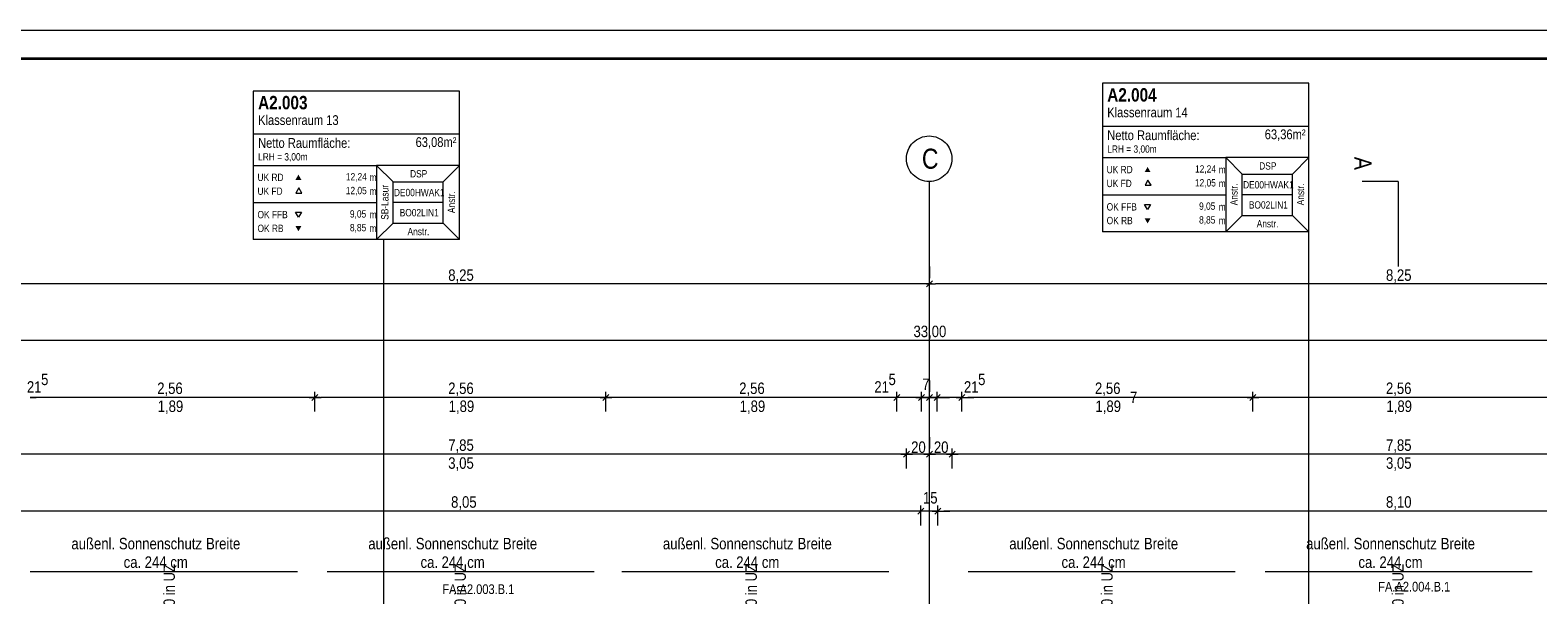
# Model space of a CAD drawing. Extents: x -620 to 3480, y 62 to 1102.
# Tile 89 of 256: x -480 to -215, y 1003 to 1102. Entities that reach past the tile are written whole.
import ezdxf
from ezdxf.lldxf.tags import DXFTag

# ---------------------------------------------------------------- set-up
doc = ezdxf.new("R2010")
doc.units = 0
doc.layers.get('0').update_dxf_attribs({"lineweight": 13})
for name, color, linetype, lineweight in [('30 -33 Aussenwände- 8 Sonnenschutz', 7, 'Continuous', 9), ('70 -71 Achsen- 1 Gebäudeachsen', 7, 'STRICHPUNKT2-A06G9SLK8I', 18), ('70 -72 Beschriftung- 6 Schnittverläufe', 7, 'STRICHPUNKT2-A06G9SLK8I', 25), ('Detailelementbeschriftung', 7, 'Continuous', 9), ('iwb_Plankopf Rahmen', 7, 'Continuous', 35), ('Keine', 7, 'Continuous', 9)]:
    doc.layers.add(name, color=color, linetype=linetype, lineweight=lineweight)
for name, color, linetype, lineweight, true_color in [('70 -72 Beschriftung- 1 Beschriftung allgemein', 7, 'Continuous', 9, 0xff6633), ('70 -75 Raumstempel- 1 Raumstempel', 1, 'Continuous', 50, 0xff0000), ('70 -75 Raumstempel-2 Verweislinie', 1, 'Continuous', 9, 0xff0000), ('70 -76 Bemaßung- 2 Allgemein', 9, 'Continuous', 5, 0x808080)]:
    doc.layers.add(name, color=color, linetype=linetype, lineweight=lineweight, true_color=true_color)
doc.styles.get("Standard").update_dxf_attribs({"font": 'ARIALN.TTF'})
tags = doc.linetypes.add('STRICHPUNKT2-A06G9SLK8I', pattern=[12.7, 6.35, -3.175, 0, -3.175]).pattern_tags.tags
tags[10:11] = [DXFTag(74, 4), DXFTag(75, 0), DXFTag(340, '0'), DXFTag(46, 0.0), DXFTag(50, 0.0), DXFTag(44, 0.0), DXFTag(45, 0.0)]
tags[8:9] = [DXFTag(74, 4), DXFTag(75, 0), DXFTag(340, '0'), DXFTag(46, 0.0), DXFTag(50, 0.0), DXFTag(44, 0.0), DXFTag(45, 0.0)]
tags[6:7] = [DXFTag(74, 4), DXFTag(75, 0), DXFTag(340, '0'), DXFTag(46, 0.0), DXFTag(50, 0.0), DXFTag(44, 0.0), DXFTag(45, 0.0)]
tags[4:5] = [DXFTag(74, 4), DXFTag(75, 0), DXFTag(340, '0'), DXFTag(46, 0.0), DXFTag(50, 0.0), DXFTag(44, 0.0), DXFTag(45, 0.0)]

# ---------------------------------------------------------------- blocks, each defined once
blk = doc.blocks.new('Referenz-A06G9SLM8I')
at = {"layer": '30 -33 Aussenwände- 8 Sonnenschutz', "color": 0, "linetype": 'Continuous', "lineweight": -2, "ltscale": 0.13}
for p, q in [((-433.19, 1007.18), (-480.19, 1007.18)), ((-380.95, 1007.18), (-427.95, 1007.18)), ((-329.11, 1007.18), (-376.11, 1007.18)), ((-268.17, 1007.18), (-315.17, 1007.18)), ((-215.93, 1007.18), (-262.93, 1007.18))]:
    blk.add_line(p, q, dxfattribs=at)
at = {"layer": '70 -71 Achsen- 1 Gebäudeachsen', "color": 0, "linetype": 'Continuous', "lineweight": -2, "ltscale": 0.13}
for p, q in [((-325.36, 1082.05), (-325.13, 1082.36)), ((-325.13, 1082.36), (-324.86, 1082.65)), ((-324.86, 1082.65), (-324.57, 1082.92)), ((-324.57, 1082.92), (-324.26, 1083.15)), ((-324.26, 1083.15), (-323.92, 1083.35)), ((-323.92, 1083.35), (-323.56, 1083.52)), ((-323.56, 1083.52), (-323.19, 1083.65)), ((-323.19, 1083.65), (-322.81, 1083.75)), ((-322.81, 1083.75), (-322.43, 1083.8)), ((-322.43, 1083.8), (-322.03, 1083.82)), ((-322.03, 1083.82), (-321.64, 1083.8)), ((-321.64, 1083.8), (-321.25, 1083.75)), ((-321.25, 1083.75), (-320.87, 1083.65)), ((-320.87, 1083.65), (-320.5, 1083.52)), ((-320.5, 1083.52), (-320.15, 1083.35)), ((-320.15, 1083.35), (-319.81, 1083.15)), ((-319.81, 1083.15), (-319.5, 1082.92)), ((-319.5, 1082.92), (-319.2, 1082.65)), ((-319.2, 1082.65), (-318.94, 1082.36)), ((-318.94, 1082.36), (-318.71, 1082.05)), ((-326.03, 1079.82), (-326.01, 1080.22)), ((-326.01, 1079.43), (-326.03, 1079.82)), ((-326.01, 1080.22), (-325.96, 1080.6)), ((-325.96, 1080.6), (-325.86, 1080.98)), ((-325.86, 1080.98), (-325.73, 1081.35)), ((-325.73, 1081.35), (-325.56, 1081.71)), ((-325.56, 1081.71), (-325.36, 1082.05)), ((-318.71, 1082.05), (-318.51, 1081.71)), ((-318.51, 1081.71), (-318.34, 1081.35)), ((-318.34, 1081.35), (-318.21, 1080.98)), ((-318.21, 1080.98), (-318.11, 1080.6)), ((-318.11, 1080.6), (-318.05, 1080.22)), ((-318.05, 1080.22), (-318.03, 1079.82)), ((-318.03, 1079.82), (-318.05, 1079.43)), ((-325.96, 1079.04), (-326.01, 1079.43)), ((-325.86, 1078.66), (-325.96, 1079.04)), ((-325.73, 1078.29), (-325.86, 1078.66)), ((-325.56, 1077.94), (-325.73, 1078.29)), ((-325.36, 1077.6), (-325.56, 1077.94)), ((-325.13, 1077.29), (-325.36, 1077.6)), ((-324.86, 1077), (-325.13, 1077.29)), ((-318.94, 1077.29), (-319.2, 1077)), ((-318.71, 1077.6), (-318.94, 1077.29)), ((-318.51, 1077.94), (-318.71, 1077.6)), ((-318.34, 1078.29), (-318.51, 1077.94)), ((-318.21, 1078.66), (-318.34, 1078.29)), ((-318.11, 1079.04), (-318.21, 1078.66)), ((-318.05, 1079.43), (-318.11, 1079.04)), ((-324.57, 1076.73), (-324.86, 1077)), ((-324.26, 1076.5), (-324.57, 1076.73)), ((-323.92, 1076.3), (-324.26, 1076.5)), ((-323.56, 1076.13), (-323.92, 1076.3)), ((-323.19, 1076), (-323.56, 1076.13)), ((-322.81, 1075.9), (-323.19, 1076)), ((-322.43, 1075.84), (-322.81, 1075.9)), ((-322.03, 1075.82), (-322.43, 1075.84)), ((-321.64, 1075.84), (-322.03, 1075.82)), ((-321.25, 1075.9), (-321.64, 1075.84)), ((-320.87, 1076), (-321.25, 1075.9)), ((-320.5, 1076.13), (-320.87, 1076)), ((-320.15, 1076.3), (-320.5, 1076.13)), ((-319.81, 1076.5), (-320.15, 1076.3)), ((-319.5, 1076.73), (-319.81, 1076.5)), ((-319.2, 1077), (-319.5, 1076.73))]:
    blk.add_line(p, q, dxfattribs=at)
at = {"layer": '70 -71 Achsen- 1 Gebäudeachsen', "color": 0, "linetype": 'STRICHPUNKT2-A06G9SLK8I', "lineweight": -2, "ltscale": 0.13}
blk.add_line((-322.03, 1075.82), (-322.03, 76.38), dxfattribs=at)
at = {"layer": '70 -72 Beschriftung- 6 Schnittverläufe', "color": 0, "linetype": 'STRICHPUNKT2-A06G9SLK8I', "lineweight": -2, "ltscale": 0.13}
blk.add_line((-239.5, 1075.84), (-239.5, 1060.84), dxfattribs=at)
at = {"layer": '70 -75 Raumstempel- 1 Raumstempel', "color": 0, "lineweight": -2}
for p, q in [((-291.56, 1093.09), (-291.56, 1066.95)), ((-255.24, 1093.09), (-291.56, 1093.09)), ((-255.24, 1066.95), (-255.24, 1093.09)), ((-440.97, 1091.72), (-440.97, 1065.59)), ((-404.65, 1091.72), (-440.97, 1091.72)), ((-404.65, 1065.59), (-404.65, 1091.72)), ((-255.24, 1085.49), (-291.56, 1085.49)), ((-404.65, 1084.13), (-440.97, 1084.13)), ((-291.56, 1080.02), (-269.84, 1080.02)), ((-266.95, 1077.12), (-269.84, 1080.02)), ((-255.24, 1080.02), (-269.84, 1080.02)), ((-269.84, 1080.02), (-269.84, 1066.95)), ((-258.12, 1077.12), (-255.24, 1080.02)), ((-440.97, 1078.66), (-419.25, 1078.66)), ((-416.36, 1075.76), (-419.25, 1078.66)), ((-404.65, 1078.66), (-419.25, 1078.66)), ((-419.25, 1078.66), (-419.25, 1065.59)), ((-407.53, 1075.76), (-404.65, 1078.66)), ((-266.95, 1069.85), (-266.95, 1077.12)), ((-266.95, 1077.12), (-258.12, 1077.12)), ((-258.12, 1069.85), (-258.12, 1077.12)), ((-432.94, 1074.69), (-433.46, 1073.79)), ((-432.41, 1073.79), (-432.94, 1074.69)), ((-416.36, 1068.48), (-416.36, 1075.76)), ((-416.36, 1075.76), (-407.53, 1075.76)), ((-407.53, 1068.48), (-407.53, 1075.76)), ((-283.53, 1076.06), (-284.05, 1075.15)), ((-284.05, 1075.15), (-283, 1075.15)), ((-283, 1075.15), (-283.53, 1076.06)), ((-440.97, 1072.12), (-419.25, 1072.12)), ((-433.46, 1073.79), (-432.41, 1073.79)), ((-407.53, 1072.12), (-416.36, 1072.12)), ((-291.56, 1073.48), (-269.84, 1073.48)), ((-283.6, 1070.88), (-284.12, 1071.79)), ((-284.12, 1071.79), (-283.08, 1071.79)), ((-283.08, 1071.79), (-283.6, 1070.88)), ((-258.12, 1073.48), (-266.95, 1073.48)), ((-433.01, 1069.52), (-433.53, 1070.42)), ((-433.53, 1070.42), (-432.49, 1070.42)), ((-432.49, 1070.42), (-433.01, 1069.52)), ((-266.95, 1069.85), (-269.84, 1066.95)), ((-266.95, 1069.85), (-258.12, 1069.85)), ((-258.12, 1069.85), (-255.24, 1066.95)), ((-416.36, 1068.48), (-419.25, 1065.59)), ((-416.36, 1068.48), (-407.53, 1068.48)), ((-407.53, 1068.48), (-404.65, 1065.59)), ((-255.24, 1066.95), (-291.56, 1066.95)), ((-404.65, 1065.59), (-440.97, 1065.59))]:
    blk.add_line(p, q, dxfattribs=at)
for points in [[(-283.08, 1077.47), (-283.6, 1078.38), (-284.12, 1077.47)], [(-432.49, 1076.11), (-433.01, 1077.02), (-433.53, 1076.11)], [(-283.08, 1069.34), (-283.6, 1068.44), (-284.12, 1069.34)], [(-432.49, 1067.98), (-433.01, 1067.07), (-433.53, 1067.98)]]:
    blk.add_solid(points, dxfattribs=at)
at = {"layer": '70 -75 Raumstempel-2 Verweislinie', "color": 0, "linetype": 'Continuous', "lineweight": -2, "ltscale": 0.13}
for p, q in [((-255.24, 937.84), (-255.24, 1066.95)), ((-417.99, 935.68), (-417.99, 1065.59))]:
    blk.add_line(p, q, dxfattribs=at)
at = {"layer": '70 -76 Bemaßung- 2 Allgemein', "color": 0, "linetype": 'Continuous', "lineweight": -2, "ltscale": 0.13}
for p, q in [((-322, 1060.84), (-322, 1058.84)), ((-322, 1060.84), (-322, 1058.84)), ((-323.06, 1057.84), (-485.94, 1057.84)), ((-321.5, 1057.84), (-323.06, 1057.84)), ((-321.47, 1058.37), (-322.53, 1057.31)), ((-322.53, 1057.31), (-321.47, 1058.37)), ((-322.5, 1057.84), (-320.94, 1057.84)), ((-158.06, 1057.84), (-320.94, 1057.84)), ((6.94, 1047.84), (-554.53, 1047.84)), ((-322, 1040.84), (-322, 1038.84)), ((-322, 1040.84), (-322, 1038.84)), ((-480.24, 1037.84), (-479.18, 1037.84)), ((-431.16, 1037.84), (-480.24, 1037.84)), ((-429.1, 1037.84), (-431.16, 1037.84)), ((-431.1, 1037.84), (-429.04, 1037.84)), ((-429.57, 1038.37), (-430.63, 1037.31)), ((-430.63, 1037.31), (-429.57, 1038.37)), ((-430.1, 1035.34), (-430.1, 1038.84)), ((-430.1, 1035.34), (-430.1, 1038.84)), ((-379.96, 1037.84), (-429.04, 1037.84)), ((-377.9, 1037.84), (-379.96, 1037.84)), ((-379.9, 1037.84), (-377.84, 1037.84)), ((-378.37, 1038.37), (-379.43, 1037.31)), ((-379.43, 1037.31), (-378.37, 1038.37)), ((-378.9, 1035.34), (-378.9, 1038.84)), ((-378.9, 1035.34), (-378.9, 1038.84)), ((-328.76, 1037.84), (-377.84, 1037.84)), ((-328.76, 1037.84), (-329.82, 1037.84)), ((-326.7, 1037.84), (-328.76, 1037.84)), ((-326.7, 1037.84), (-328.76, 1037.84)), ((-327.17, 1038.37), (-328.23, 1037.31)), ((-327.17, 1038.37), (-328.23, 1037.31)), ((-327.7, 1035.34), (-327.7, 1038.84)), ((-327.7, 1035.34), (-327.7, 1038.84)), ((-323.4, 1037.84), (-327.7, 1037.84)), ((-324.46, 1037.84), (-325.52, 1037.84)), ((-322.4, 1037.84), (-324.46, 1037.84)), ((-324.4, 1037.84), (-322.34, 1037.84)), ((-323.06, 1037.84), (-324.12, 1037.84)), ((-323.93, 1037.31), (-322.87, 1038.37)), ((-322.87, 1038.37), (-323.93, 1037.31)), ((-323.4, 1035.34), (-323.4, 1038.84)), ((-323.4, 1035.34), (-323.4, 1038.84)), ((-322, 1037.84), (-323.4, 1037.84)), ((-321, 1037.84), (-323.06, 1037.84)), ((-323, 1037.84), (-320.94, 1037.84)), ((-321.66, 1037.84), (-322.72, 1037.84)), ((-322.53, 1037.31), (-321.47, 1038.37)), ((-321.47, 1038.37), (-322.53, 1037.31)), ((-322.34, 1037.84), (-321.28, 1037.84)), ((-320.6, 1037.84), (-322, 1037.84)), ((-319.6, 1037.84), (-321.66, 1037.84)), ((-321.6, 1037.84), (-319.54, 1037.84)), ((-321.13, 1037.31), (-320.07, 1038.37)), ((-320.07, 1038.37), (-321.13, 1037.31)), ((-320.94, 1037.84), (-319.88, 1037.84)), ((-320.6, 1035.34), (-320.6, 1038.84)), ((-320.6, 1035.34), (-320.6, 1038.84)), ((-316.3, 1037.84), (-320.6, 1037.84)), ((-319.54, 1037.84), (-318.48, 1037.84)), ((-317.3, 1037.84), (-315.24, 1037.84)), ((-317.3, 1037.84), (-315.24, 1037.84)), ((-316.83, 1037.31), (-315.77, 1038.37)), ((-316.83, 1037.31), (-315.77, 1038.37)), ((-316.3, 1035.34), (-316.3, 1038.84)), ((-316.3, 1035.34), (-316.3, 1038.84)), ((-315.24, 1037.84), (-314.18, 1037.84)), ((-266.16, 1037.84), (-315.24, 1037.84)), ((-264.1, 1037.84), (-266.16, 1037.84)), ((-266.1, 1037.84), (-264.04, 1037.84)), ((-264.57, 1038.37), (-265.63, 1037.31)), ((-265.63, 1037.31), (-264.57, 1038.37)), ((-265.1, 1035.34), (-265.1, 1038.84)), ((-265.1, 1035.34), (-265.1, 1038.84)), ((-214.96, 1037.84), (-264.04, 1037.84)), ((-212.9, 1037.84), (-214.96, 1037.84)), ((-322, 1030.84), (-322, 1028.84)), ((-322, 1030.84), (-322, 1028.84)), ((-327.06, 1027.84), (-481.94, 1027.84)), ((-325, 1027.84), (-327.06, 1027.84)), ((-327, 1027.84), (-324.94, 1027.84)), ((-325.47, 1028.37), (-326.53, 1027.31)), ((-326.53, 1027.31), (-325.47, 1028.37)), ((-326, 1025.34), (-326, 1028.84)), ((-326, 1025.34), (-326, 1028.84)), ((-323.06, 1027.84), (-324.94, 1027.84)), ((-321, 1027.84), (-323.06, 1027.84)), ((-323, 1027.84), (-320.94, 1027.84)), ((-321.47, 1028.37), (-322.53, 1027.31)), ((-322.53, 1027.31), (-321.47, 1028.37)), ((-319.06, 1027.84), (-320.94, 1027.84)), ((-317, 1027.84), (-319.06, 1027.84)), ((-319, 1027.84), (-316.94, 1027.84)), ((-317.47, 1028.37), (-318.53, 1027.31)), ((-318.53, 1027.31), (-317.47, 1028.37)), ((-318, 1025.34), (-318, 1028.84)), ((-318, 1025.34), (-318, 1028.84)), ((-162.06, 1027.84), (-316.94, 1027.84)), ((-323.5, 1015.34), (-323.5, 1018.84)), ((-323.5, 1015.34), (-323.5, 1018.84)), ((-320.5, 1015.34), (-320.5, 1018.84)), ((-320.5, 1015.34), (-320.5, 1018.84)), ((-324.56, 1017.84), (-483.44, 1017.84)), ((-324.56, 1017.84), (-325.62, 1017.84)), ((-322.5, 1017.84), (-324.56, 1017.84)), ((-322.5, 1017.84), (-324.56, 1017.84)), ((-322.97, 1018.37), (-324.03, 1017.31)), ((-322.97, 1018.37), (-324.03, 1017.31)), ((-320.5, 1017.84), (-323.5, 1017.84)), ((-321.5, 1017.84), (-319.44, 1017.84)), ((-321.5, 1017.84), (-319.44, 1017.84)), ((-321.03, 1017.31), (-319.97, 1018.37)), ((-321.03, 1017.31), (-319.97, 1018.37)), ((-319.44, 1017.84), (-318.38, 1017.84)), ((-159.56, 1017.84), (-319.44, 1017.84))]:
    blk.add_line(p, q, dxfattribs=at)
at = {"layer": 'Keine', "color": 0, "lineweight": -2}
blk.add_line((-239.5, 1075.84), (-245.85, 1075.84), dxfattribs=at)
at = {"layer": '30 -33 Aussenwände- 8 Sonnenschutz', "color": 0, "linetype": 'Continuous', "lineweight": -2, "ltscale": 0.13, "char_height": 2.0138, "attachment_point": 1}
for s, insert in [('{\\fArial Narrow;außenl.}', (-472.96, 1013.14)), ('{\\fArial Narrow;Sonnenschutz}', (-464.6, 1013.14)), ('{\\fArial Narrow;Breite}', (-449.27, 1013.14)), ('{\\fArial Narrow;außenl.}', (-420.72, 1013.14)), ('{\\fArial Narrow;Sonnenschutz}', (-412.36, 1013.14)), ('{\\fArial Narrow;Breite}', (-397.04, 1013.14)), ('{\\fArial Narrow;außenl.}', (-368.88, 1013.14)), ('{\\fArial Narrow;Sonnenschutz}', (-360.52, 1013.14)), ('{\\fArial Narrow;Breite}', (-345.19, 1013.14)), ('{\\fArial Narrow;außenl.}', (-307.94, 1013.14)), ('{\\fArial Narrow;Sonnenschutz}', (-299.58, 1013.14)), ('{\\fArial Narrow;Breite}', (-284.25, 1013.14)), ('{\\fArial Narrow;außenl.}', (-255.7, 1013.14)), ('{\\fArial Narrow;Sonnenschutz}', (-247.34, 1013.14)), ('{\\fArial Narrow;Breite}', (-232.02, 1013.14)), ('{\\fArial Narrow;ca.}', (-463.76, 1009.88)), ('{\\fArial Narrow;244}', (-460.06, 1009.88)), ('{\\fArial Narrow;cm}', (-455.55, 1009.88)), ('{\\fArial Narrow;ca.}', (-411.52, 1009.88)), ('{\\fArial Narrow;244}', (-407.83, 1009.88)), ('{\\fArial Narrow;cm}', (-403.31, 1009.88)), ('{\\fArial Narrow;ca.}', (-359.68, 1009.88)), ('{\\fArial Narrow;244}', (-355.98, 1009.88)), ('{\\fArial Narrow;cm}', (-351.47, 1009.88)), ('{\\fArial Narrow;ca.}', (-298.74, 1009.88)), ('{\\fArial Narrow;244}', (-295.04, 1009.88)), ('{\\fArial Narrow;cm}', (-290.53, 1009.88)), ('{\\fArial Narrow;ca.}', (-246.5, 1009.88)), ('{\\fArial Narrow;244}', (-242.81, 1009.88)), ('{\\fArial Narrow;cm}', (-238.3, 1009.88))]:
    blk.add_mtext(s, dxfattribs=dict(at, insert=insert))
at = {"layer": '70 -71 Achsen- 1 Gebäudeachsen', "color": 0, "linetype": 'Continuous', "lineweight": -2, "ltscale": 0.13, "insert": (-323.31, 1081.59), "char_height": 3.5241, "attachment_point": 1}
blk.add_mtext('{\\fArial Narrow;C}', dxfattribs=at)
at = {"layer": '70 -72 Beschriftung- 1 Beschriftung allgemein', "color": 0, "linetype": 'Continuous', "lineweight": -2, "ltscale": 0.13, "char_height": 1.7, "attachment_point": 1}
for s, insert in [('{\\fArial Narrow;FA.A2.004.B.1}', (-243.02, 1005.41)), ('{\\fArial Narrow;FA.A2.003.B.1}', (-407.69, 1004.97))]:
    blk.add_mtext(s, dxfattribs=dict(at, insert=insert))
at = {"layer": '70 -75 Raumstempel- 1 Raumstempel', "color": 0, "linetype": 'Continuous', "lineweight": -2, "ltscale": 0.13, "attachment_point": 1}
for s, insert, char_height, rotation in [('{\\fArial Narrow|b1|i0;A2.003}', (-440.11, 1090.87), 2.3536, 0), ('{\\fArial Narrow|b1|i0;A2.004}', (-290.7, 1092.23), 2.3536, 0), ('{\\fArial Narrow;Klassenraum 14}', (-290.7, 1088.83), 1.7117, 0), ('{\\fArial Narrow;Klassenraum 13}', (-440.11, 1087.47), 1.7117, 0), ('{\\fArial Narrow;63,36m²}', (-262.99, 1084.97), 1.7117, 0), ('{\\fArial Narrow;Netto Raumfläche:}', (-440.11, 1083.45), 1.7117, 0), ('{\\fArial Narrow;63,08m²}', (-412.4, 1083.6), 1.7117, 0), ('{\\fArial Narrow;Netto Raumfläche:}', (-290.7, 1084.81), 1.7117, 0), ('{\\fArial Narrow;LRH = 3,00m}', (-440.11, 1080.8), 1.2838, 0), ('{\\fArial Narrow;LRH = 3,00m}', (-290.7, 1082.17), 1.2838, 0), ('{\\fArial Narrow;UK RD}', (-440.21, 1077.19), 1.2838, 0), ('{\\fArial Narrow;12,24}', (-424.66, 1077.3), 1.2838, 0), ('{\\fArial Narrow;DSP}', (-413.37, 1077.82), 1.2838, 0), ('{\\fArial Narrow;UK RD}', (-290.8, 1078.55), 1.2838, 0), ('{\\fArial Narrow;12,24}', (-275.25, 1078.67), 1.2838, 0), ('{\\fArial Narrow;m}', (-271.08, 1078.54), 1.2838, 0), ('{\\fArial Narrow;DSP}', (-263.96, 1079.19), 1.2838, 0), ('{\\fArial Narrow;UK FD}', (-440.21, 1074.76), 1.2838, 0), ('{\\fArial Narrow;12,05}', (-424.68, 1074.87), 1.2838, 0), ('{\\fArial Narrow;m}', (-420.49, 1077.18), 1.2838, 0), ('{\\fArial Narrow;m}', (-420.49, 1074.75), 1.2838, 0), ('{\\fArial Narrow;SB-Lasur}', (-418.45, 1069.08), 1.2838, 90), ('{\\fArial Narrow;DE00HWAK1}', (-416.21, 1074.52), 1.2838, 0), ('{\\fArial Narrow;Anstr.}', (-406.75, 1070.26), 1.2838, 90), ('{\\fArial Narrow;UK FD}', (-290.8, 1076.12), 1.2838, 0), ('{\\fArial Narrow;12,05}', (-275.27, 1076.23), 1.2838, 0), ('{\\fArial Narrow;m}', (-271.08, 1076.11), 1.2838, 0), ('{\\fArial Narrow;Anstr.}', (-269.05, 1071.63), 1.2838, 90), ('{\\fArial Narrow;DE00HWAK1}', (-266.8, 1075.88), 1.2838, 0), ('{\\fArial Narrow;Anstr.}', (-257.34, 1071.63), 1.2838, 90), ('{\\fArial Narrow;OK FFB}', (-290.8, 1072), 1.2838, 0), ('{\\fArial Narrow;9,05}', (-274.54, 1072.13), 1.2838, 0), ('{\\fArial Narrow;BO02LIN1}', (-265.78, 1072.34), 1.2838, 0), ('{\\fArial Narrow;OK FFB}', (-440.21, 1070.64), 1.2838, 0), ('{\\fArial Narrow;9,05}', (-423.95, 1070.76), 1.2838, 0), ('{\\fArial Narrow;m}', (-420.49, 1070.64), 1.2838, 0), ('{\\fArial Narrow;BO02LIN1}', (-415.19, 1070.98), 1.2838, 0), ('{\\fArial Narrow;OK RB}', (-290.8, 1069.59), 1.2838, 0), ('{\\fArial Narrow;8,85}', (-274.54, 1069.71), 1.2838, 0), ('{\\fArial Narrow;m}', (-271.08, 1072), 1.2838, 0), ('{\\fArial Narrow;m}', (-271.08, 1069.59), 1.2838, 0), ('{\\fArial Narrow;OK RB}', (-440.21, 1068.22), 1.2838, 0), ('{\\fArial Narrow;8,85}', (-423.95, 1068.35), 1.2838, 0), ('{\\fArial Narrow;m}', (-420.49, 1068.22), 1.2838, 0), ('{\\fArial Narrow;Anstr.}', (-413.81, 1067.66), 1.2838, 0), ('{\\fArial Narrow;Anstr.}', (-264.4, 1069.03), 1.2838, 0)]:
    blk.add_mtext(s, dxfattribs=dict(at, insert=insert, char_height=char_height, rotation=rotation))
at = {"layer": '70 -76 Bemaßung- 2 Allgemein', "color": 0, "linetype": 'Continuous', "lineweight": -2, "ltscale": 0.13, "char_height": 2.0138, "attachment_point": 1}
for s, insert in [('{\\fArial Narrow;8,25}', (-406.65, 1060.36)), ('{\\fArial Narrow;8,25}', (-241.65, 1060.36)), ('{\\fArial Narrow;33,00}', (-324.79, 1050.46)), ('{\\fArial Narrow;21}', (-480.79, 1040.69)), ('{\\fArial Narrow;5}', (-478.29, 1042.03)), ('{\\fArial Narrow;2,56}', (-457.86, 1040.46)), ('{\\fArial Narrow;2,56}', (-406.66, 1040.46)), ('{\\fArial Narrow;2,56}', (-355.46, 1040.46)), ('{\\fArial Narrow;21}', (-331.68, 1040.69)), ('{\\fArial Narrow;5}', (-329.18, 1042.03)), ('{\\fArial Narrow;7}', (-323.24, 1041.16)), ('{\\fArial Narrow;21}', (-315.92, 1040.69)), ('{\\fArial Narrow;5}', (-313.42, 1042.03)), ('{\\fArial Narrow;2,56}', (-292.86, 1040.46)), ('{\\fArial Narrow;2,56}', (-241.66, 1040.46)), ('{\\fArial Narrow;1,89}', (-457.77, 1037.3)), ('{\\fArial Narrow;1,89}', (-406.57, 1037.3)), ('{\\fArial Narrow;1,89}', (-355.37, 1037.3)), ('{\\fArial Narrow;1,89}', (-292.77, 1037.3)), ('{\\fArial Narrow;7}', (-286.7, 1038.85)), ('{\\fArial Narrow;1,89}', (-241.57, 1037.3)), ('{\\fArial Narrow;7,85}', (-406.65, 1030.46)), ('{\\fArial Narrow;20}', (-325.2, 1030.1)), ('{\\fArial Narrow;20}', (-321.2, 1030.1)), ('{\\fArial Narrow;7,85}', (-241.65, 1030.46)), ('{\\fArial Narrow;3,05}', (-406.65, 1027.31)), ('{\\fArial Narrow;3,05}', (-241.65, 1027.31)), ('{\\fArial Narrow;8,05}', (-406.15, 1020.46)), ('{\\fArial Narrow;15}', (-323.12, 1021.2)), ('{\\fArial Narrow;8,10}', (-241.65, 1020.46))]:
    blk.add_mtext(s, dxfattribs=dict(at, insert=insert))
at = {"layer": 'Keine', "color": 0, "linetype": 'Continuous', "lineweight": -2, "ltscale": 0.13, "insert": (-244.19, 1080.16), "char_height": 3.0207, "attachment_point": 1, "rotation": 270}
blk.add_mtext('{\\fArial Narrow;A}', dxfattribs=at)
blk = doc.blocks.new('Einzeiliger Text-A06G9SOI8I')
at = {"color": 0, "lineweight": -2, "insert": (-291.75, 996.57), "char_height": 2, "attachment_point": 1, "rotation": 90}
blk.add_mtext('{\\fArial Narrow;DN20 in UZ}', dxfattribs=at)
blk = doc.blocks.new('Einzeiliger Text-A06G9SOS8I')
at = {"color": 0, "lineweight": -2, "insert": (-456.75, 996.57), "char_height": 2, "attachment_point": 1, "rotation": 90}
blk.add_mtext('{\\fArial Narrow;DN20 in UZ}', dxfattribs=at)
blk = doc.blocks.new('Einzeiliger Text-A06G9SPQ8I')
at = {"color": 0, "lineweight": -2, "insert": (-240.55, 996.57), "char_height": 2, "attachment_point": 1, "rotation": 90}
blk.add_mtext('{\\fArial Narrow;DN20 in UZ}', dxfattribs=at)
blk = doc.blocks.new('Einzeiliger Text-A06G9SPY8I')
at = {"color": 0, "lineweight": -2, "insert": (-354.35, 996.57), "char_height": 2, "attachment_point": 1, "rotation": 90}
blk.add_mtext('{\\fArial Narrow;DN20 in UZ}', dxfattribs=at)
blk = doc.blocks.new('Einzeiliger Text-A06G9SQ28I')
at = {"color": 0, "lineweight": -2, "insert": (-405.55, 996.57), "char_height": 2, "attachment_point": 1, "rotation": 90}
blk.add_mtext('{\\fArial Narrow;DN20 in UZ}', dxfattribs=at)

msp = doc.modelspace()

# ---------------------------------------------------------------- linework, layer by layer
at = {"layer": 'iwb_Plankopf Rahmen', "color": 8, "lineweight": 13, "ltscale": 0.13, "true_color": 0x808080}
msp.add_lwpolyline([(300.35, 62.43), (-619.65, 62.43), (-619.65, 1102.43), (300.35, 1102.43), (300.35, 62.43)], close=True, dxfattribs=at)
at = {"layer": 'iwb_Plankopf Rahmen', "ltscale": 0.35}
msp.add_lwpolyline([(-599.65, 67.43), (-599.65, 1097.43), (295.35, 1097.43), (295.35, 67.43), (-599.65, 67.43)], close=True, dxfattribs=at)

# ---------------------------------------------------------------- block references
at = {"color": 8, "lineweight": 13, "ltscale": 0.13, "true_color": 0x808080}
msp.add_blockref('Referenz-A06G9SLM8I', (0, 0), dxfattribs=at)
at = {"layer": 'Detailelementbeschriftung', "ltscale": 0.13}
for name in ['Einzeiliger Text-A06G9SOS8I', 'Einzeiliger Text-A06G9SQ28I', 'Einzeiliger Text-A06G9SPY8I', 'Einzeiliger Text-A06G9SOI8I', 'Einzeiliger Text-A06G9SPQ8I']:
    msp.add_blockref(name, (0, 0), dxfattribs=at)

doc.saveas('drawing.dxf')
